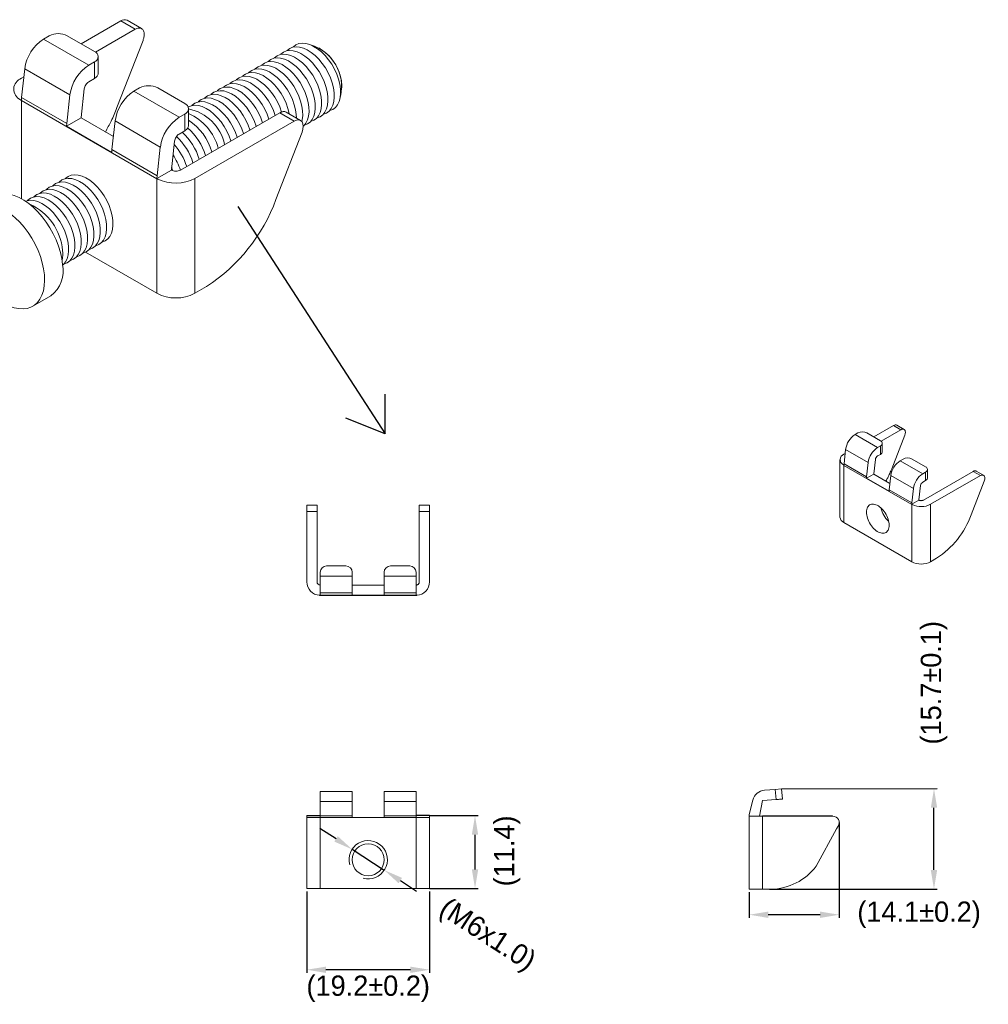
# Model space of a CAD drawing. Extents: x 117 to 374, y 103 to 257.
# Tile 2 of 2: x 223 to 374, y 103 to 257. Entities that reach past the tile are written whole.
import ezdxf

# ---------------------------------------------------------------- set-up
doc = ezdxf.new("R2010")
doc.units = 0
doc.header["$LTSCALE"] = 0.707071
doc.header["$MEASUREMENT"] = 0
doc.linetypes.add('SLD-Solid', pattern=[0])
doc.layers.get('0').update_dxf_attribs({"linetype": 'CONTINUOUS'})
doc.layers.get('DEFPOINTS').update_dxf_attribs({"linetype": 'CONTINUOUS'})
doc.styles.get("Standard").update_dxf_attribs({"font": 'PC.SHX'})
doc.dimstyles.new('ISO-25', dxfattribs={"dimtxt": 2.5, "dimasz": 2.5, "dimexe": 1.25, "dimexo": 0.625, "dimtad": 1, "dimdsep": 46, "dimtxsty": 'Standard', "dimcen": 2.5, "dimadec": 0, "dimazin": 0, "dimtfac": 1, "dimtmove": 2, "dimatfit": 3, "dimfxl": 0, "dimtolj": 1, "dimarcsym": 0})

# ---------------------------------------------------------------- blocks, each defined once
blk = doc.blocks.new('*D7')
at = {"color": 0, "lineweight": -2}
for p, q in [((272.02, 129.25), (269.51, 130.88)), ((274.54, 127.62), (279.58, 124.36)), ((282.09, 122.73), (284.61, 121.1))]:
    blk.add_line(p, q, dxfattribs=at)
at = {"color": 0}
for points in [[(272.3, 129.67), (271.75, 128.83), (274.54, 127.62)], [(282.36, 123.15), (281.82, 122.31), (279.58, 124.36)]]:
    blk.add_solid(points, dxfattribs=at)
at = {"layer": 'DEFPOINTS', "color": 0}
for p in [(274.54, 127.62), (279.58, 124.36)]:
    blk.add_point(p, dxfattribs=at)
at = {"color": 0, "insert": (295.57, 114), "char_height": 3.175, "attachment_point": 5, "rotation": 327.0643}
blk.add_mtext('\\A1;(M6x1.0)', dxfattribs=at)
blk = doc.blocks.new('*D8')
at = {"color": 0, "lineweight": -2}
for p, q in [((267.46, 121), (267.46, 108.28)), ((286.66, 121), (286.66, 108.28)), ((283.66, 108.78), (270.45, 108.78))]:
    blk.add_line(p, q, dxfattribs=at)
at = {"color": 0}
for points in [[(270.45, 109.27), (270.45, 108.28), (267.46, 108.78)], [(283.66, 109.27), (283.66, 108.28), (286.66, 108.78)]]:
    blk.add_solid(points, dxfattribs=at)
at = {"layer": 'DEFPOINTS', "color": 0}
for p in [(267.46, 121.49), (286.66, 121.49), (267.46, 108.78)]:
    blk.add_point(p, dxfattribs=at)
at = {"color": 0, "insert": (277.06, 105.81), "char_height": 3.175, "attachment_point": 5}
blk.add_mtext('\\A1;(19.2±0.2)', dxfattribs=at)
blk = doc.blocks.new('*D13')
at = {"color": 0, "lineweight": -2}
for p, q in [((350.79, 131.8), (350.79, 116.89)), ((336.69, 120.9), (336.69, 116.89)), ((347.79, 117.39), (339.68, 117.39))]:
    blk.add_line(p, q, dxfattribs=at)
at = {"color": 0}
for points in [[(339.68, 117.88), (339.68, 116.89), (336.69, 117.39)], [(347.79, 117.88), (347.79, 116.89), (350.79, 117.39)]]:
    blk.add_solid(points, dxfattribs=at)
at = {"layer": 'DEFPOINTS', "color": 0}
for p in [(350.79, 132.29), (336.69, 121.39), (336.69, 117.39)]:
    blk.add_point(p, dxfattribs=at)
at = {"color": 0, "insert": (363.28, 117.39), "char_height": 3.175, "attachment_point": 5}
blk.add_mtext('\\A1;(14.1±0.2)', dxfattribs=at)

msp = doc.modelspace()

# ---------------------------------------------------------------- linework, layer by layer
at = {"color": 7, "linetype": 'SLD-Solid', "lineweight": 15}
for p, q in [((241.592, 256.016), (239.327, 257.323)), ((238.327, 257.224), (232.131, 253.647)), ((234.381, 252.333), (240.59, 255.918)), ((240.59, 255.918), (238.327, 257.224)), ((226.251, 254.385), (227.137, 254.897)), ((233.322, 250.303), (226.251, 254.385)), ((234.208, 252.447), (229.966, 254.897)), ((237.732, 243.651), (241.815, 254.175)), ((269.551, 252.878), (269.338, 253.001)), ((234.794, 249.016), (234.794, 251.631)), ((222.8, 245.251), (223.31, 249.735)), ((230.381, 245.653), (223.31, 249.735)), ((233.322, 250.303), (234.208, 250.815)), ((234.208, 250.815), (234.208, 248.202)), ((223.166, 248.471), (222.771, 248.243)), ((234.208, 248.202), (233.322, 247.69)), ((232.622, 246.583), (232.112, 242.099)), ((240.393, 246.221), (241.279, 246.733)), ((248.35, 244.283), (244.108, 246.733)), ((272.945, 246.753), (272.945, 246.999)), ((222.774, 244.816), (222.8, 245.251)), ((229.871, 241.169), (222.8, 245.251)), ((229.871, 241.169), (230.381, 245.653)), ((247.464, 242.139), (240.393, 246.221)), ((222.774, 244.816), (222.631, 244.899)), ((243.984, 232.511), (222.771, 244.757)), ((248.936, 240.852), (248.936, 243.467)), ((232.106, 242.039), (229.845, 240.734)), ((232.112, 242.099), (232.106, 242.039)), ((237.172, 239.114), (232.106, 242.039)), ((248.35, 242.651), (247.464, 242.139)), ((263.217, 242.855), (247.661, 233.874)), ((248.35, 240.038), (248.35, 242.651)), ((265.48, 241.549), (263.217, 242.855)), ((266.48, 241.648), (264.216, 242.955)), ((229.845, 240.734), (229.871, 241.169)), ((229.845, 240.734), (236.917, 236.652)), ((236.942, 237.087), (237.452, 241.571)), ((244.523, 237.489), (237.452, 241.571)), ((265.48, 241.549), (249.924, 232.568)), ((247.464, 239.526), (248.35, 240.038)), ((266.705, 239.806), (262.622, 229.282)), ((244.523, 237.489), (244.013, 233.005)), ((246.254, 233.935), (246.764, 238.419)), ((236.917, 236.652), (236.942, 237.087)), ((244.013, 233.005), (236.942, 237.087)), ((246.248, 233.875), (243.988, 232.57)), ((244.013, 233.005), (243.988, 232.57)), ((246.254, 233.935), (246.249, 233.875)), ((243.984, 214.604), (243.984, 232.511)), ((243.988, 232.57), (244.131, 232.488)), ((249.924, 214.604), (249.924, 232.568)), ((243.984, 214.604), (232.821, 221.049)), ((249.924, 214.604), (251.762, 215.666)), ((224.553, 212.59), (227.381, 214.223)), ((353.26, 192.505), (353.704, 192.761)), ((357.239, 191.536), (355.118, 192.761)), ((359.299, 193.924), (356.2, 192.136)), ((357.326, 191.479), (360.43, 193.271)), ((360.43, 193.271), (359.299, 193.924)), ((360.931, 193.32), (359.799, 193.974)), ((356.796, 190.464), (353.26, 192.505)), ((357.532, 189.82), (357.532, 191.128)), ((359.001, 187.138), (361.042, 192.4)), ((351.718, 189.548), (351.52, 189.434)), ((351.535, 187.938), (351.79, 190.18)), ((355.325, 188.139), (351.79, 190.18)), ((356.796, 190.464), (357.239, 190.72)), ((357.239, 190.72), (357.239, 189.413)), ((350.905, 188.577), (350.905, 179.595)), ((351.522, 187.721), (351.535, 187.938)), ((355.07, 185.897), (351.535, 187.938)), ((355.07, 185.897), (355.325, 188.139)), ((356.446, 188.604), (356.191, 186.362)), ((357.239, 189.413), (356.796, 189.157)), ((360.331, 188.423), (360.775, 188.679)), ((363.867, 186.382), (360.331, 188.423)), ((364.31, 187.454), (362.189, 188.679)), ((351.522, 187.721), (351.451, 187.762)), ((362.127, 181.568), (351.52, 187.691)), ((351.52, 178.738), (351.52, 187.691)), ((364.31, 186.638), (363.867, 186.382)), ((371.744, 186.74), (363.966, 182.25)), ((364.31, 185.331), (364.31, 186.638)), ((364.603, 185.738), (364.603, 187.046)), ((372.875, 186.087), (371.744, 186.74)), ((373.375, 186.136), (372.243, 186.79)), ((356.188, 186.332), (355.058, 185.68)), ((355.058, 185.68), (355.07, 185.897)), ((355.058, 185.68), (358.593, 183.638)), ((358.721, 184.869), (356.188, 186.332)), ((358.606, 183.856), (358.861, 186.098)), ((362.396, 184.057), (358.861, 186.098)), ((363.867, 185.075), (364.31, 185.331)), ((372.875, 186.087), (365.097, 181.596)), ((373.487, 185.215), (371.446, 179.954)), ((358.593, 183.638), (358.606, 183.856)), ((362.142, 181.815), (358.606, 183.856)), ((362.396, 184.057), (362.142, 181.815)), ((363.262, 182.28), (363.517, 184.522)), ((363.259, 182.25), (362.129, 181.597)), ((362.142, 181.815), (362.129, 181.597)), ((269.059, 181.455), (267.457, 181.455)), ((267.457, 180.455), (267.457, 181.455)), ((267.457, 180.455), (267.457, 169.455)), ((269.057, 180.455), (267.457, 180.455)), ((269.057, 169.455), (269.057, 180.455)), ((286.657, 181.455), (285.056, 181.455)), ((285.057, 180.455), (285.057, 169.455)), ((286.657, 180.455), (285.057, 180.455)), ((286.657, 181.455), (286.657, 180.455)), ((286.657, 180.455), (286.657, 169.455)), ((362.127, 172.615), (362.127, 181.568)), ((362.129, 181.597), (362.2, 181.556)), ((365.097, 172.615), (365.097, 181.596)), ((362.127, 172.615), (351.52, 178.738)), ((365.097, 172.615), (366.016, 173.145)), ((273.557, 171.958), (270.557, 171.958)), ((283.557, 171.958), (280.557, 171.958)), ((269.557, 170.331), (269.557, 170.958)), ((274.557, 170.331), (269.557, 170.331)), ((269.557, 167.736), (269.557, 170.331)), ((274.557, 170.331), (274.557, 170.958)), ((274.557, 167.736), (274.557, 170.331)), ((279.557, 170.331), (279.557, 170.958)), ((284.557, 170.331), (279.557, 170.331)), ((279.557, 167.736), (279.557, 170.331)), ((284.557, 170.958), (284.557, 170.331)), ((284.557, 170.331), (284.557, 167.736)), ((279.557, 168.956), (274.557, 168.956)), ((269.557, 167.358), (269.456, 167.358)), ((274.557, 167.736), (269.557, 167.736)), ((269.557, 167.376), (269.557, 167.736)), ((274.557, 167.376), (269.557, 167.376)), ((269.557, 167.358), (269.557, 167.376)), ((284.557, 167.355), (269.557, 167.355)), ((274.557, 167.376), (274.557, 167.736)), ((274.557, 167.358), (274.557, 167.376)), ((274.557, 167.358), (279.557, 167.358)), ((284.557, 167.736), (279.557, 167.736)), ((279.557, 167.376), (279.557, 167.736)), ((284.557, 167.376), (279.557, 167.376)), ((279.557, 167.358), (279.557, 167.376)), ((284.557, 167.736), (284.557, 167.376)), ((284.557, 167.376), (284.557, 167.358)), ((284.557, 167.358), (284.659, 167.358)), ((274.557, 136.691), (269.557, 136.691)), ((269.557, 135.091), (269.557, 136.691)), ((274.557, 135.091), (274.557, 136.691)), ((284.557, 136.691), (279.557, 136.691)), ((279.557, 135.091), (279.557, 136.691)), ((284.557, 136.691), (284.557, 135.091)), ((340.774, 137.004), (339.108, 136.872)), ((341.771, 137.083), (340.774, 137.004)), ((340.901, 135.409), (340.774, 137.004)), ((341.771, 137.083), (341.898, 135.488)), ((274.557, 135.091), (269.557, 135.091)), ((269.557, 132.878), (269.557, 135.091)), ((274.557, 132.878), (274.557, 135.091)), ((284.557, 135.091), (279.557, 135.091)), ((279.557, 132.878), (279.557, 135.091)), ((284.557, 135.091), (284.557, 132.878)), ((337.244, 135.315), (336.707, 133.048)), ((338.291, 132.826), (338.786, 135.241)), ((338.786, 135.241), (340.901, 135.409)), ((267.457, 121.491), (267.457, 132.893)), ((267.457, 132.621), (269.456, 132.621)), ((269.557, 132.621), (269.456, 132.621)), ((269.557, 132.621), (269.557, 132.878)), ((274.557, 132.878), (269.557, 132.878)), ((284.557, 132.586), (269.557, 132.586)), ((269.557, 121.491), (269.557, 132.586)), ((274.557, 132.621), (274.557, 132.878)), ((274.557, 132.621), (279.557, 132.621)), ((279.557, 132.621), (279.557, 132.878)), ((284.557, 132.878), (279.557, 132.878)), ((284.557, 132.878), (284.557, 132.621)), ((284.557, 132.621), (284.659, 132.621)), ((284.557, 121.491), (284.557, 132.586)), ((286.657, 132.621), (284.659, 132.621)), ((286.657, 121.491), (286.657, 132.893)), ((336.687, 121.391), (336.687, 132.756)), ((336.707, 133.048), (336.689, 132.791)), ((338.787, 132.791), (336.689, 132.791)), ((338.787, 121.391), (338.787, 132.791)), ((350.631, 131.253), (350.361, 130.823)), ((350.361, 130.823), (347.169, 124.988)), ((267.457, 121.491), (269.557, 121.491)), ((284.557, 121.491), (269.557, 121.491)), ((284.557, 121.491), (286.657, 121.491)), ((336.687, 121.391), (338.787, 121.391)), ((338.787, 121.391), (340.087, 121.391))]:
    msp.add_line(p, q, dxfattribs=at)
at = {"color": 8, "linetype": 'SLD-Solid', "lineweight": 15}
msp.add_line((222.771, 229.429), (222.771, 244.757), dxfattribs=at)
for p, q in [((256.66, 228.185), (279.7, 192.602)), ((279.7, 192.602), (279.7, 198.844)), ((279.7, 192.602), (273.534, 195.055)), ((267.457, 132.893), (269.557, 132.893)), ((286.657, 132.893), (284.557, 132.893)), ((349.758, 132.785), (338.787, 132.791))]:
    msp.add_line(p, q)
at = {"color": 3}
for p, q in [((341.771, 137.083), (366.112, 137.113)), ((365.617, 124.388), (365.617, 134.116)), ((286.657, 132.893), (294.272, 132.893)), ((293.777, 124.478), (293.777, 129.896)), ((286.657, 121.481), (294.272, 121.481)), ((339.866, 121.391), (366.112, 121.391))]:
    msp.add_line(p, q, dxfattribs=at)
at = {"color": 7, "linetype": 'SLD-Solid', "lineweight": 15, "flags": 128}
for points in [[(270.016, 242.614), (270.059, 242.624), (270.528, 242.812), (270.933, 243.112), (271.264, 243.518), (271.515, 244.021), (271.679, 244.61), (271.753, 245.271), (271.735, 245.99), (271.626, 246.751), (271.429, 247.537), (271.146, 248.33), (270.786, 249.112), (270.355, 249.867), (269.864, 250.577), (269.324, 251.226), (268.746, 251.799), (268.143, 252.285), (267.529, 252.672), (266.918, 252.951), (266.324, 253.117), (265.759, 253.165), (265.236, 253.095), (264.767, 252.908), (264.362, 252.608), (264.289, 252.534)], [(271.006, 243.185), (271.049, 243.196), (271.518, 243.383), (271.923, 243.683), (272.254, 244.089), (272.505, 244.592), (272.669, 245.181), (272.743, 245.842), (272.725, 246.562), (272.616, 247.323), (272.419, 248.108), (272.136, 248.901), (271.776, 249.684), (271.345, 250.438), (270.854, 251.148), (270.314, 251.797), (269.736, 252.371), (269.133, 252.857), (268.519, 253.244), (267.908, 253.523), (267.314, 253.689), (266.748, 253.737), (266.226, 253.667), (265.756, 253.479), (265.352, 253.179), (265.279, 253.106)], [(267.046, 240.899), (267.089, 240.91), (267.558, 241.097), (267.963, 241.397), (268.294, 241.803), (268.545, 242.306), (268.709, 242.895), (268.783, 243.556), (268.766, 244.276), (268.657, 245.037), (268.459, 245.822), (268.176, 246.615), (267.816, 247.398), (267.385, 248.152), (266.894, 248.862), (266.354, 249.511), (265.776, 250.085), (265.173, 250.571), (264.56, 250.958), (263.949, 251.237), (263.354, 251.403), (262.789, 251.451), (262.266, 251.381), (261.797, 251.193), (261.392, 250.893), (261.319, 250.82)], [(268.036, 241.471), (268.079, 241.481), (268.548, 241.669), (268.953, 241.969), (269.284, 242.375), (269.535, 242.878), (269.699, 243.467), (269.773, 244.128), (269.755, 244.847), (269.647, 245.608), (269.449, 246.394), (269.166, 247.187), (268.806, 247.969), (268.375, 248.724), (267.884, 249.434), (267.344, 250.083), (266.766, 250.656), (266.163, 251.142), (265.549, 251.529), (264.939, 251.808), (264.344, 251.974), (263.779, 252.022), (263.256, 251.952), (262.787, 251.765), (262.382, 251.465), (262.309, 251.391)], [(269.026, 242.042), (269.069, 242.053), (269.538, 242.24), (269.943, 242.54), (270.274, 242.946), (270.525, 243.449), (270.689, 244.038), (270.763, 244.699), (270.745, 245.419), (270.636, 246.18), (270.439, 246.965), (270.156, 247.758), (269.796, 248.541), (269.365, 249.295), (268.874, 250.005), (268.334, 250.654), (267.756, 251.228), (267.153, 251.714), (266.539, 252.101), (265.928, 252.38), (265.334, 252.546), (264.769, 252.594), (264.246, 252.524), (263.777, 252.336), (263.372, 252.036), (263.299, 251.963)], [(265.818, 242.03), (265.796, 242.561), (265.687, 243.322), (265.489, 244.108), (265.207, 244.901), (264.846, 245.683), (264.416, 246.438), (263.924, 247.148), (263.384, 247.797), (262.806, 248.37), (262.203, 248.856), (261.59, 249.243), (260.979, 249.523), (260.384, 249.688), (259.819, 249.736), (259.296, 249.666), (258.827, 249.479), (258.422, 249.179), (258.349, 249.105)], [(266.669, 241.487), (266.729, 241.752), (266.803, 242.414), (266.786, 243.133), (266.677, 243.894), (266.479, 244.68), (266.197, 245.473), (265.836, 246.255), (265.406, 247.009), (264.914, 247.719), (264.374, 248.368), (263.796, 248.942), (263.193, 249.428), (262.58, 249.815), (261.969, 250.094), (261.374, 250.26), (260.809, 250.308), (260.286, 250.238), (259.817, 250.05), (259.412, 249.751), (259.339, 249.677)], [(266.894, 240.754), (266.973, 240.826), (267.304, 241.232), (267.555, 241.735), (267.719, 242.324), (267.793, 242.985), (267.776, 243.704), (267.667, 244.465), (267.469, 245.251), (267.186, 246.044), (266.826, 246.826), (266.395, 247.581), (265.904, 248.291), (265.364, 248.94), (264.786, 249.513), (264.183, 249.999), (263.57, 250.386), (262.959, 250.666), (262.364, 250.831), (261.799, 250.879), (261.276, 250.809), (260.807, 250.622), (260.402, 250.322), (260.329, 250.248)], [(262.504, 242.443), (262.237, 243.187), (261.876, 243.969), (261.446, 244.724), (260.955, 245.433), (260.414, 246.082), (259.836, 246.656), (259.233, 247.142), (258.62, 247.529), (258.009, 247.808), (257.414, 247.974), (256.849, 248.022), (256.326, 247.952), (255.857, 247.765), (255.452, 247.465), (255.379, 247.391)], [(263.516, 242.942), (263.509, 242.965), (263.227, 243.758), (262.866, 244.541), (262.436, 245.295), (261.945, 246.005), (261.404, 246.654), (260.826, 247.227), (260.223, 247.713), (259.61, 248.1), (258.999, 248.38), (258.404, 248.545), (257.839, 248.594), (257.316, 248.523), (256.847, 248.336), (256.442, 248.036), (256.369, 247.962)], [(264.716, 242.649), (264.697, 242.751), (264.499, 243.537), (264.217, 244.33), (263.856, 245.112), (263.426, 245.866), (262.935, 246.576), (262.394, 247.225), (261.816, 247.799), (261.213, 248.285), (260.6, 248.672), (259.989, 248.951), (259.394, 249.117), (258.829, 249.165), (258.306, 249.095), (257.837, 248.908), (257.432, 248.608), (257.359, 248.534)], [(260.524, 241.3), (260.257, 242.044), (259.896, 242.826), (259.466, 243.581), (258.975, 244.29), (258.434, 244.939), (257.856, 245.513), (257.254, 245.999), (256.64, 246.386), (256.029, 246.665), (255.434, 246.831), (254.869, 246.879), (254.346, 246.809), (253.877, 246.622), (253.472, 246.322), (253.399, 246.248)], [(261.514, 241.872), (261.247, 242.615), (260.886, 243.398), (260.456, 244.152), (259.965, 244.862), (259.424, 245.511), (258.846, 246.084), (258.244, 246.57), (257.63, 246.957), (257.019, 247.237), (256.424, 247.402), (255.859, 247.451), (255.336, 247.38), (254.867, 247.193), (254.462, 246.893), (254.389, 246.82)], [(257.554, 239.586), (257.287, 240.329), (256.927, 241.112), (256.496, 241.866), (256.005, 242.576), (255.464, 243.225), (254.886, 243.799), (254.284, 244.284), (253.67, 244.671), (253.059, 244.951), (252.464, 245.116), (251.899, 245.165), (251.376, 245.094), (250.907, 244.907), (250.502, 244.607), (250.43, 244.534)], [(258.544, 240.157), (258.277, 240.901), (257.916, 241.683), (257.486, 242.438), (256.995, 243.147), (256.454, 243.796), (255.876, 244.37), (255.274, 244.856), (254.66, 245.243), (254.049, 245.522), (253.454, 245.688), (252.889, 245.736), (252.366, 245.666), (251.897, 245.479), (251.492, 245.179), (251.419, 245.105)], [(259.534, 240.729), (259.267, 241.472), (258.906, 242.255), (258.476, 243.009), (257.985, 243.719), (257.444, 244.368), (256.866, 244.941), (256.264, 245.427), (255.65, 245.814), (255.039, 246.094), (254.444, 246.259), (253.879, 246.308), (253.356, 246.237), (252.887, 246.05), (252.482, 245.75), (252.409, 245.677)], [(255.574, 238.443), (255.307, 239.186), (254.947, 239.969), (254.516, 240.723), (254.025, 241.433), (253.484, 242.082), (252.906, 242.656), (252.304, 243.141), (251.69, 243.528), (251.079, 243.808), (250.484, 243.973), (249.919, 244.022), (249.396, 243.951), (248.927, 243.764), (248.881, 243.737)], [(256.564, 239.014), (256.297, 239.758), (255.937, 240.54), (255.506, 241.295), (255.015, 242.004), (254.474, 242.653), (253.896, 243.227), (253.294, 243.713), (252.68, 244.1), (252.069, 244.379), (251.474, 244.545), (250.909, 244.593), (250.386, 244.523), (249.917, 244.336), (249.513, 244.036), (249.44, 243.962)], [(266.705, 239.806), (266.846, 240.282), (266.894, 240.732), (266.846, 241.127), (266.705, 241.439), (266.48, 241.648), (266.187, 241.738), (265.846, 241.704), (265.48, 241.549)], [(246.499, 233.782), (246.398, 234.043), (246.294, 234.287)], [(235.368, 222.612), (235.411, 222.622), (235.88, 222.81), (236.285, 223.11), (236.616, 223.516), (236.867, 224.019), (237.031, 224.608), (237.105, 225.269), (237.087, 225.988), (236.978, 226.749), (236.78, 227.535), (236.498, 228.328), (236.138, 229.11), (235.707, 229.865), (235.216, 230.575), (234.675, 231.224), (234.097, 231.797), (233.495, 232.283), (232.881, 232.67), (232.27, 232.949), (231.675, 233.115), (231.11, 233.163), (230.587, 233.093), (230.118, 232.906), (229.714, 232.606), (229.641, 232.532)], [(232.398, 220.897), (232.441, 220.908), (232.91, 221.095), (233.315, 221.395), (233.646, 221.801), (233.897, 222.304), (234.061, 222.893), (234.135, 223.554), (234.117, 224.274), (234.008, 225.035), (233.811, 225.82), (233.528, 226.613), (233.168, 227.396), (232.737, 228.15), (232.246, 228.86), (231.706, 229.509), (231.128, 230.083), (230.525, 230.569), (229.911, 230.956), (229.3, 231.235), (228.706, 231.401), (228.14, 231.449), (227.618, 231.379), (227.148, 231.191), (226.744, 230.891), (226.671, 230.818)], [(233.388, 221.469), (233.431, 221.479), (233.9, 221.667), (234.305, 221.967), (234.636, 222.373), (234.887, 222.876), (235.051, 223.465), (235.125, 224.126), (235.107, 224.845), (234.998, 225.606), (234.8, 226.392), (234.518, 227.185), (234.158, 227.967), (233.727, 228.722), (233.236, 229.432), (232.695, 230.081), (232.117, 230.654), (231.515, 231.14), (230.901, 231.527), (230.29, 231.806), (229.696, 231.972), (229.13, 232.02), (228.607, 231.95), (228.138, 231.763), (227.734, 231.463), (227.661, 231.389)], [(234.378, 222.04), (234.421, 222.051), (234.89, 222.238), (235.295, 222.538), (235.626, 222.944), (235.877, 223.447), (236.041, 224.036), (236.115, 224.697), (236.097, 225.417), (235.988, 226.178), (235.79, 226.963), (235.508, 227.756), (235.148, 228.539), (234.717, 229.293), (234.226, 230.003), (233.685, 230.652), (233.107, 231.226), (232.505, 231.712), (231.891, 232.099), (231.28, 232.378), (230.686, 232.544), (230.12, 232.592), (229.597, 232.522), (229.128, 232.334), (228.724, 232.034), (228.651, 231.961)], [(229.212, 219.122), (229.089, 220.052), (228.88, 221.009), (228.586, 221.981), (228.213, 222.953), (227.764, 223.912), (227.247, 224.844), (226.669, 225.736), (226.038, 226.577), (225.362, 227.353), (224.651, 228.055), (223.916, 228.671), (223.166, 229.195), (222.412, 229.617), (221.665, 229.933), (220.934, 230.138), (220.231, 230.228), (219.566, 230.204), (218.947, 230.064), (218.383, 229.812), (218.382, 229.812)], [(229.428, 219.183), (229.471, 219.194), (229.94, 219.381), (230.345, 219.681), (230.676, 220.087), (230.927, 220.59), (231.091, 221.179), (231.165, 221.84), (231.147, 222.559), (231.038, 223.32), (230.841, 224.106), (230.558, 224.899), (230.198, 225.681), (229.767, 226.436), (229.276, 227.146), (228.736, 227.795), (228.158, 228.368), (227.555, 228.854), (226.941, 229.241), (226.33, 229.521), (225.736, 229.686), (225.171, 229.734), (224.648, 229.664), (224.179, 229.477), (223.774, 229.177), (223.701, 229.103)], [(230.418, 219.754), (230.461, 219.765), (230.93, 219.952), (231.335, 220.252), (231.666, 220.658), (231.917, 221.161), (232.081, 221.75), (232.155, 222.412), (232.137, 223.131), (232.028, 223.892), (231.831, 224.678), (231.548, 225.471), (231.188, 226.253), (230.757, 227.007), (230.266, 227.717), (229.726, 228.366), (229.148, 228.94), (228.545, 229.426), (227.931, 229.813), (227.32, 230.092), (226.726, 230.258), (226.161, 230.306), (225.638, 230.236), (225.169, 230.048), (224.764, 229.749), (224.691, 229.675)], [(231.408, 220.326), (231.451, 220.337), (231.92, 220.524), (232.325, 220.824), (232.656, 221.23), (232.907, 221.733), (233.071, 222.322), (233.145, 222.983), (233.127, 223.702), (233.018, 224.463), (232.821, 225.249), (232.538, 226.042), (232.178, 226.824), (231.747, 227.579), (231.256, 228.289), (230.716, 228.938), (230.138, 229.511), (229.535, 229.997), (228.921, 230.384), (228.31, 230.664), (227.716, 230.829), (227.151, 230.877), (226.628, 230.807), (226.158, 230.62), (225.754, 230.32), (225.681, 230.246)], [(226.383, 217.489), (226.416, 216.6), (226.36, 215.764), (226.216, 214.993), (225.985, 214.298), (225.671, 213.688), (225.277, 213.172), (224.811, 212.757), (224.278, 212.449), (223.685, 212.253), (223.041, 212.171), (222.356, 212.204), (221.638, 212.352), (220.898, 212.613), (220.146, 212.983), (219.393, 213.456), (218.649, 214.027), (217.925, 214.688), (217.23, 215.428), (216.575, 216.238), (215.969, 217.106), (215.421, 218.02), (214.937, 218.967), (214.525, 219.934), (214.191, 220.907), (213.939, 221.873), (213.773, 222.819), (213.695, 223.73), (213.707, 224.594), (213.807, 225.399), (213.995, 226.133), (214.269, 226.787), (214.623, 227.351), (215.053, 227.817), (215.554, 228.179), (216.118, 228.432), (216.737, 228.571), (217.403, 228.596), (218.106, 228.505), (218.836, 228.3), (219.584, 227.984), (220.337, 227.562), (221.087, 227.038), (221.823, 226.422), (222.533, 225.72), (223.209, 224.944), (223.841, 224.104), (224.419, 223.211), (224.936, 222.279), (225.384, 221.32), (225.758, 220.348), (226.052, 219.376), (226.261, 218.419), (226.383, 217.489)], [(229.222, 218.992), (229.355, 219.109), (229.686, 219.515), (229.937, 220.018), (230.101, 220.607), (230.175, 221.269), (230.157, 221.988), (230.049, 222.749), (229.851, 223.535), (229.568, 224.328), (229.208, 225.11), (228.777, 225.864), (228.286, 226.574), (227.746, 227.223), (227.168, 227.797), (226.565, 228.283), (225.952, 228.67), (225.341, 228.949), (224.746, 229.115), (224.181, 229.163), (223.658, 229.093), (223.433, 229.02)], [(373.487, 185.215), (373.54, 185.374), (373.571, 185.53), (373.582, 185.678), (373.571, 185.814), (373.54, 185.933), (373.487, 186.032), (373.417, 186.108), (373.33, 186.158), (373.229, 186.181), (373.117, 186.177), (372.998, 186.145), (372.875, 186.087)], [(355.056, 180.371), (355.066, 180.144), (355.097, 179.908), (355.149, 179.666), (355.219, 179.42), (355.309, 179.173), (355.416, 178.928), (355.54, 178.688), (355.679, 178.455), (355.832, 178.234), (355.996, 178.025), (356.169, 177.832), (356.351, 177.657), (356.538, 177.501), (356.728, 177.367), (356.919, 177.257), (357.11, 177.171), (357.297, 177.111), (357.478, 177.076), (357.652, 177.069), (357.816, 177.088), (357.968, 177.134), (358.107, 177.206), (358.231, 177.303), (358.339, 177.424), (358.428, 177.567), (358.499, 177.732), (358.55, 177.915), (358.581, 178.115), (358.592, 178.33), (358.581, 178.557), (358.55, 178.793), (358.499, 179.035), (358.428, 179.281), (358.339, 179.528), (358.231, 179.773), (358.107, 180.013), (357.968, 180.246), (357.816, 180.467), (357.652, 180.676), (357.478, 180.869), (357.297, 181.044), (357.11, 181.2), (356.919, 181.334), (356.728, 181.444), (356.538, 181.53), (356.351, 181.59), (356.169, 181.625), (355.996, 181.632), (355.832, 181.613), (355.679, 181.567), (355.54, 181.495), (355.416, 181.398), (355.309, 181.277), (355.219, 181.134), (355.149, 180.969), (355.097, 180.786), (355.066, 180.586), (355.056, 180.371)], [(336.689, 132.791), (336.687, 132.765), (336.687, 132.756)]]:
    msp.add_lwpolyline(points, dxfattribs=at)
at = {"color": 7, "linetype": 'SLD-Solid', "lineweight": 15}
msp.add_circle((277.057, 125.991), 2.5, dxfattribs=at)
for centre, radius, start, end in [((238.913, 256.408), 1.004, 65.62806, 125.68252), ((229.809, 248.88), 6.555, 122.87446, 172.50147), ((228.551, 252.167), 3.074, 62.60966, 117.3904), ((266.088, 246.96), 6.798, 346.69131, 73.30331), ((265.647, 246.705), 7.304, 2.30786, 57.68677), ((233.898, 251.631), 0.873, 290.78337, 69.21644), ((236.88, 244.797), 6.555, 122.87446, 172.50147), ((223.396, 246.542), 1.812, 110.17569, 245.03653), ((242.693, 244.003), 3.074, 62.60958, 117.39042), ((243.951, 240.715), 6.555, 122.87446, 172.50147), ((248.04, 243.467), 0.873, 290.78346, 69.21654), ((247.553, 236.402), 7.183, 11.80483, 78.89977), ((251.022, 236.633), 6.555, 122.87446, 172.50147), ((245.677, 235.209), 8.189, 14.79419, 66.54632), ((242.582, 233.384), 9.449, 17.06645, 48.84883), ((243.905, 234.133), 9.078, 16.60786, 56.34433), ((240.446, 232.149), 9.625, 17.31367, 46.62833), ((241.547, 232.788), 9.498, 17.12658, 47.6304), ((239.293, 231.493), 9.806, 17.50125, 40.88602), ((238.308, 230.921), 9.801, 17.43317, 33.08948), ((246.946, 238.344), 6.498, 244.32593, 297.27047), ((220.464, 220.543), 8.792, 5.01546, 65.65664), ((236.592, 238.903), 27.751, 303.13867, 339.71566), ((224.238, 220.804), 5.011, 348.3646, 5.81611), ((224.465, 218.104), 4.855, 306.92276, 12.10978), ((246.954, 220.305), 6.428, 242.48051, 297.51948), ((354.411, 191.403), 1.53, 62.48054, 117.51947), ((359.59, 193.531), 0.49, 64.78076, 126.52967), ((355.039, 189.752), 3.278, 122.87443, 172.50148), ((357.08, 191.128), 0.438, 291.31256, 68.68746), ((358.575, 187.711), 3.278, 122.87443, 172.50148), ((351.838, 188.583), 0.908, 110.46691, 244.7453), ((362.11, 185.67), 3.278, 122.87443, 172.50148), ((361.482, 187.321), 1.53, 62.48053, 117.51946), ((364.151, 187.046), 0.438, 291.31254, 68.68744), ((365.646, 183.629), 3.278, 122.87443, 172.50148), ((361.317, 181.945), 4.103, 192.95778, 227.03684), ((363.608, 184.476), 3.241, 244.25778, 297.33863), ((351.973, 179.712), 1.074, 186.24415, 245.076), ((358.449, 184.75), 13.854, 303.10894, 339.74538), ((363.612, 175.47), 3.218, 242.52433, 297.47566), ((270.557, 170.958), 1, 90, 180), ((273.557, 170.958), 1, 0, 90), ((280.557, 170.958), 1, 90, 180), ((283.557, 170.958), 1, 0, 90), ((269.557, 169.455), 2.1, 180, 267.23498), ((284.557, 169.455), 2.1, 272.76502, 0), ((269.557, 169.455), 2.1, 267.23498, 270), ((284.557, 169.455), 2.1, 270, 272.76502), ((339.275, 134.778), 2.1, 94.53909, 165.18905), ((339.971, 130.39), 9, 270.73456, 323.11166)]:
    msp.add_arc(centre, radius, start, end, dxfattribs=at)
at = {"lineweight": 15}
msp.add_arc((349.784, 131.785), 1, 327.84658, 89.661, dxfattribs=at)
at = {"color": 7, "linetype": 'SLD-Solid', "lineweight": 0}
msp.add_arc((277.057, 125.991), 3, 255, 195, dxfattribs=at)
at = {"color": 7, "linetype": 'SLD-Solid', "lineweight": 15}
for centre, major_axis, ratio, start_param, end_param in [((225.741, 295.515), (2.878, 50.787), 0.0602244, 3.062983, 3.1112417), ((246.954, 283.269), (2.878, 50.787), 0.0602244, 3.1112417, 3.1595005), ((353.005, 213.07), (1.439, 25.393), 0.0602244, 3.062983, 3.1112417), ((363.612, 206.947), (1.439, 25.393), 0.0602244, 3.1112417, 3.1595005), ((269.557, 162.617), (0, 30.031), 0.0699268, 3.0933339, 3.1415927), ((284.557, 162.617), (0, 30.031), 0.0699268, 3.1415927, 3.1898514)]:
    msp.add_ellipse(centre, major_axis=major_axis, ratio=ratio, start_param=start_param, end_param=end_param, dxfattribs=at)
for points, knots in [([(240.59, 255.918), (240.775, 256), (241.146, 256.165), (241.613, 256.057), (241.94, 255.706), (241.983, 255.303), (242.004, 255.101)], [0, 0, 0, 0, 0.2500005, 0.5, 0.7500001, 1, 1, 1, 1]), ([(242.004, 255.101), (241.996, 254.953), (241.979, 254.657), (241.87, 254.335), (241.815, 254.175)], [0, 0, 0, 0, 0.4999999, 1, 1, 1, 1]), ([(234.208, 248.202), (234.376, 248.321), (234.712, 248.559), (234.767, 248.865), (234.794, 249.018)], [0, 0, 0, 0, 0.499999, 1, 1, 1, 1]), ([(233.322, 247.69), (233.237, 247.631), (233.069, 247.513), (232.849, 247.229), (232.683, 246.904), (232.642, 246.69), (232.622, 246.583)], [0, 0, 0, 0, 0.2499994, 0.5000003, 0.7500007, 1, 1, 1, 1]), ([(237.732, 243.651), (237.443, 242.944), (236.914, 241.65), (236.231, 240.403), (235.921, 239.837)], [0, 0, 0, 0, 0.5461538, 1, 1, 1, 1]), ([(263.217, 242.855), (263.405, 242.941), (263.779, 243.112), (264.071, 243.007), (264.217, 242.954)], [0, 0, 0, 0, 0.50005142, 1, 1, 1, 1]), ([(248.35, 240.038), (248.518, 240.157), (248.854, 240.395), (248.909, 240.701), (248.936, 240.854)], [0, 0, 0, 0, 0.4999999, 1, 1, 1, 1]), ([(247.464, 239.526), (247.379, 239.467), (247.211, 239.349), (246.991, 239.064), (246.825, 238.74), (246.784, 238.526), (246.764, 238.419)], [0, 0, 0, 0, 0.2499994, 0.5000003, 0.7500007, 1, 1, 1, 1]), ([(247.661, 233.874), (247.558, 233.827), (247.351, 233.732), (246.954, 233.692), (246.557, 233.732), (246.35, 233.827), (246.247, 233.874)], [0, 0, 0, 0, 0.25, 0.4999992, 0.7499996, 1, 1, 1, 1]), ([(360.43, 193.271), (360.615, 193.378), (360.799, 193.396), (361.061, 193.245), (361.137, 193.077), (361.137, 192.863)], [0, 0, 0, 0, 0.5, 0.5, 1, 1, 1, 1]), ([(356.796, 189.157), (356.712, 189.109), (356.628, 189.024), (356.5, 188.823), (356.457, 188.707), (356.446, 188.604)], [0, 0, 0, 0, 0.5, 0.5, 1, 1, 1, 1]), ([(359.001, 187.138), (358.905, 186.903), (358.714, 186.432), (358.41, 185.794), (358.191, 185.398), (358.097, 185.23)], [0, 0, 0, 0, 0.3640481, 0.7280966, 1, 1, 1, 1]), ([(371.744, 186.74), (371.766, 186.752), (371.811, 186.776), (371.877, 186.803), (371.941, 186.823), (372.029, 186.838), (372.136, 186.838), (372.208, 186.806), (372.244, 186.789)], [0, 0, 0, 0, 0.12074997, 0.24034166, 0.35984477, 0.48033132, 0.73982542, 1, 1, 1, 1]), ([(363.867, 185.075), (363.783, 185.027), (363.699, 184.942), (363.571, 184.741), (363.529, 184.625), (363.517, 184.522)], [0, 0, 0, 0, 0.5, 0.5, 1, 1, 1, 1]), ([(363.966, 182.25), (363.95, 182.241), (363.919, 182.225), (363.867, 182.205), (363.8, 182.185), (363.714, 182.169), (363.612, 182.163), (363.51, 182.169), (363.415, 182.187), (363.329, 182.213), (363.282, 182.238), (363.259, 182.25)], [0, 0, 0, 0, 0.0804416, 0.1600829, 0.240186, 0.3698025, 0.5000881, 0.6296912, 0.759991, 0.8796435, 1, 1, 1, 1]), ([(269.057, 180.455), (269.057, 180.717), (269.057, 180.977), (269.057, 181.348), (269.057, 181.455), (269.057, 181.455)], [0, 0, 0, 0, 0.5, 0.5, 1, 1, 1, 1]), ([(285.057, 180.455), (285.057, 180.487), (285.057, 180.55), (285.057, 180.643), (285.057, 180.735), (285.057, 180.858), (285.057, 181.008), (285.057, 181.167), (285.057, 181.297), (285.057, 181.389), (285.057, 181.445), (285.057, 181.452), (285.057, 181.455)], [0, 0, 0, 0, 0.0603845, 0.1201897, 0.1799507, 0.2402034, 0.3699958, 0.5001296, 0.6299221, 0.760056, 0.8797729, 1, 1, 1, 1]), ([(269.557, 168.955), (269.426, 168.955), (269.296, 169.009), (269.111, 169.194), (269.057, 169.325), (269.057, 169.455)], [0, 0, 0, 0, 0.5, 0.5, 1, 1, 1, 1]), ([(285.057, 169.455), (285.057, 169.434), (285.055, 169.393), (285.043, 169.331), (285.019, 169.259), (284.978, 169.179), (284.913, 169.1), (284.834, 169.035), (284.745, 168.989), (284.652, 168.961), (284.589, 168.958), (284.557, 168.956)], [0, 0, 0, 0, 0.0804416, 0.1600829, 0.240186, 0.3698025, 0.5000881, 0.6296912, 0.759991, 0.8796435, 1, 1, 1, 1]), ([(340.901, 135.409), (341.162, 135.43), (341.421, 135.45), (341.79, 135.48), (341.898, 135.488), (341.898, 135.488)], [0, 0, 0, 0, 0.5, 0.5, 1, 1, 1, 1])]:
    msp.add_open_spline(points, degree=3, knots=knots, dxfattribs=at)
for points in [[(361.137, 192.863), (361.137, 192.72), (361.104, 192.559), (361.042, 192.4)], [(357.239, 189.413), (357.424, 189.52), (357.532, 189.67), (357.532, 189.821)], [(356.191, 186.362), (356.19, 186.352), (356.189, 186.342), (356.188, 186.332)], [(364.31, 185.331), (364.495, 185.438), (364.603, 185.588), (364.603, 185.739)], [(363.262, 182.28), (363.261, 182.27), (363.26, 182.26), (363.259, 182.25)], [(338.291, 132.826), (338.29, 132.814), (338.289, 132.803), (338.288, 132.791)]]:
    msp.add_open_spline(points, degree=3, dxfattribs=at)
at = {"color": 3}
for points in [[(365.117, 134.116), (366.117, 134.116), (365.617, 137.113)], [(293.278, 129.896), (294.277, 129.896), (293.777, 132.893)], [(293.278, 124.478), (294.277, 124.478), (293.777, 121.481)], [(365.117, 124.388), (366.117, 124.388), (365.617, 121.391)]]:
    msp.add_solid(points, dxfattribs=at)

# ---------------------------------------------------------------- texts
at = {"color": 3, "char_height": 3.175, "attachment_point": 5, "rotation": 90}
for s, insert in [('\\A1;(15.7±0.1)', (365.617, 153.679)), ('\\A1;(11.4)', (298.816, 127.37))]:
    msp.add_mtext(s, dxfattribs=dict(at, insert=insert))

# ---------------------------------------------------------------- dimensions: what is measured, and where the dimension line sits
at = {"color": 3}
for base, p1, p2, override, picture, middle in [((336.687, 117.385), (350.787, 132.292), (336.687, 121.391), {"dimscale": 0.5, "dimtxt": 6.35, "dimasz": 5.9944, "dimexe": 0.9906, "dimexo": 0.9906, "dimgap": 1.524, "dimadec": 2, "dimtol": 1, "dimtp": 0.2, "dimtm": 0.2, "dimtdec": 1, "dimtzin": 0}, '*D13', (363.277, 117.385)), ((267.457, 108.775), (286.657, 121.491), (267.457, 121.491), {"dimscale": 0.5, "dimtxt": 6.35, "dimasz": 5.9944, "dimexe": 0.9906, "dimexo": 0.9906, "dimgap": 1.524, "dimdec": 1, "dimzin": 0, "dimadec": 2, "dimtol": 1, "dimtp": 0.2, "dimtm": 0.2, "dimtdec": 1, "dimtzin": 0}, '*D8', (277.057, 105.81))]:
    dim = msp.add_linear_dim(base=base, p1=p1, p2=p2, text='(<>)', dimstyle='ISO-25', override=override, dxfattribs=at)
    dim.commit()
    dim.dimension.update_dxf_attribs({"geometry": picture, "text_midpoint": middle, "dimtype": 160})
dim = msp.add_diameter_dim_2p(p1=(274.539, 127.622), p2=(279.575, 124.36), text='(M6x1.0)', dimstyle='ISO-25', override={"dimscale": 0.5, "dimtxt": 6.35, "dimasz": 5.9944, "dimexe": 0.9906, "dimexo": 0.9906, "dimgap": 1.524, "dimtoh": 1, "dimadec": 2, "dimtzin": 0}, dxfattribs=at)
dim.commit()
dim.dimension.update_dxf_attribs({"geometry": '*D7', "text_midpoint": (295.57, 113.998), "dimtype": 163})

doc.saveas('drawing.dxf')
